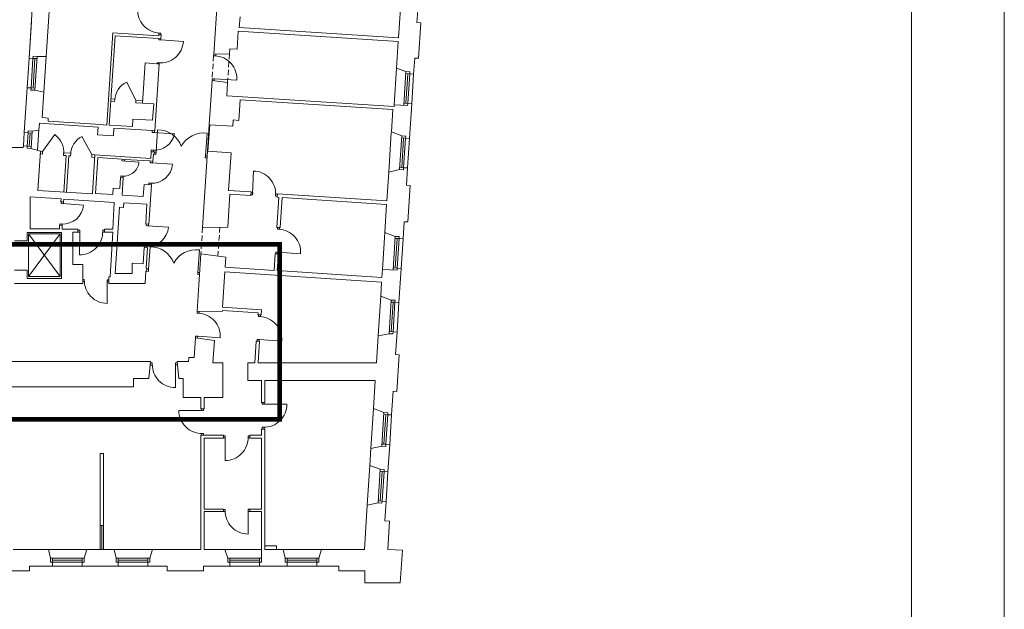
# Model space of a CAD drawing. Header units: centimetres. Extents: x 695802 to 711011, y 25963 to 44188.
# Tile 8 of 157: x 701467 to 701653, y 30004 to 30116. Entities that reach past the tile are written whole.
import ezdxf

# ---------------------------------------------------------------- set-up
doc = ezdxf.new("R2010")
doc.units = ezdxf.units.CM
doc.linetypes.add('DASHED', pattern=[19.05, 12.7, -6.35])
for name, color, linetype, lineweight in [('Drzwi i okna', 51, 'Continuous', 9), ('Przekrojowa', 253, 'Continuous', 25), ('Ramka', 255, 'Continuous', 9), ('S3_obrys zakresu', 1, 'Continuous', 5), ('Widokowa', 140, 'Continuous', 9)]:
    doc.layers.add(name, color=color, linetype=linetype, lineweight=lineweight)
doc.layers.add('Obrys powierzchni', color=50, linetype='Continuous', lineweight=9, plot=False)

# ---------------------------------------------------------------- blocks, each defined once
blk = doc.blocks.new('zw$2918')
at = {"layer": 'Drzwi i okna', "color": 0, "lineweight": 0}
for p, q in [((3414.7, -2023.4), (3423.7, -2024)), ((3415.1, -2048.8), (3415.3, -2044.5)), ((3415.7, -2023.5), (3415.3, -2029.5)), ((3423.7, -2024), (3423.3, -2030)), ((3424, -2049.4), (3415.1, -2048.8)), ((3423.3, -2045.1), (3423, -2049.3)), ((3423, -2049.3), (3508.4, -2054.9)), ((3622.6, -2109.1), (3623, -2102.5)), ((3631.6, -2109.6), (3622.6, -2109.1)), ((3630.6, -2109.6), (3631, -2103)), ((3630.6, -2109.6), (3630.6, -2109.5)), ((3631, -2103), (3631, -2103)), ((3409.4, -2135.5), (3409.1, -2139.3)), ((3418.4, -2136.1), (3409.4, -2135.5)), ((3417.4, -2136), (3417.1, -2139.9)), ((3617, -2195.8), (3616.6, -2202.3)), ((3626, -2196.4), (3617, -2195.8)), ((3624.6, -2202.8), (3625, -2196.3)), ((3625, -2196.3), (3710.3, -2201.8)), ((3390.5, -2398.4), (3390.9, -2391.8)), ((3399.6, -2399), (3390.6, -2398.4)), ((3395, -2398.7), (3474.8, -2403.8)), ((3399.5, -2399), (3399.9, -2392.4)), ((3405.2, -2473.6), (3411.2, -2388.3)), ((3591.8, -2486.9), (3598, -2401.6)), ((3387.1, -2464.9), (3386.7, -2471.4)), ((3396.1, -2465.5), (3387.1, -2464.9)), ((3395.7, -2472), (3396.1, -2465.5)), ((3404.7, -2481.6), (3398.2, -2481.2)), ((3398.7, -2473.2), (3405.2, -2473.6)), ((3405.3, -2472.6), (3404.7, -2481.6)), ((3591.8, -2485.9), (3591.2, -2494.9)), ((3598.2, -2487.4), (3591.8, -2486.9)), ((3276.3, -2506.3), (3276.7, -2499.7)), ((3285.3, -2506.8), (3276.3, -2506.3)), ((3276.3, -2506.3), (3340.7, -2510.4)), ((3285.3, -2506.8), (3285.7, -2500.3)), ((3383.1, -2513.1), (3383.5, -2506.6)), ((3392.1, -2513.7), (3383.2, -2513.2)), ((3387.6, -2513.4), (3467.4, -2518.6)), ((3392.1, -2513.7), (3392.5, -2507.1)), ((3591.2, -2494.9), (3597.7, -2495.4)), ((3272.7, -2563.1), (3272.2, -2569.5)), ((3281.6, -2563.6), (3272.7, -2563.1)), ((3281.2, -2570.1), (3281.6, -2563.6)), ((3769.9, -2629.7), (3773.5, -2544.3)), ((3378.2, -2589.9), (3377.7, -2596.4)), ((3387.1, -2590.5), (3378.2, -2589.9)), ((3386.7, -2597), (3387.1, -2590.5)), ((3769.7, -2634.2), (3763.1, -2633.9)), ((3770.1, -2626.3), (3763.5, -2625.9)), ((3770.2, -2625.3), (3769.7, -2634.2)), ((3857, -2629.9), (3856.5, -2638.9)), ((3856.5, -2638.9), (3863, -2639.3)), ((3863.4, -2631.3), (3856.9, -2630.9)), ((3046.8, -2667.4), (3047.3, -2660.8)), ((3055.9, -2667.9), (3046.9, -2667.4)), ((3051.3, -2667.7), (3131.2, -2672.8)), ((3055.8, -2667.9), (3056.2, -2661.4)), ((3041.9, -2744.1), (3041.5, -2750.6)), ((3050.9, -2744.7), (3041.9, -2744.1)), ((3050.5, -2751.2), (3050.9, -2744.7)), ((3367.7, -2750.6), (3368.1, -2744.1)), ((3376.7, -2751.2), (3367.7, -2750.6)), ((3376.7, -2751.2), (3377.1, -2744.6)), ((3116.9, -2767.6), (3110.4, -2767.5)), ((3110.4, -2775.5), (3116.9, -2775.6)), ((3116.9, -2775.6), (3116.7, -2861.1)), ((3116.9, -2776.6), (3116.9, -2767.6)), ((3203.8, -2776.7), (3203.8, -2767.7)), ((3203.8, -2767.7), (3210.4, -2767.7)), ((3203.8, -2775.7), (3210.4, -2775.7)), ((3372.2, -2750.9), (3452, -2756.1)), ((3863.3, -2763.9), (3863.8, -2757.2)), ((3872.3, -2764.5), (3863.3, -2763.9)), ((3871.3, -2764.4), (3871.7, -2757.7)), ((3362.7, -2827.4), (3362.3, -2833.9)), ((3371.7, -2828), (3362.7, -2827.4)), ((3371.3, -2834.5), (3371.7, -2828)), ((3376.8, -2915.7), (3382.7, -2830.4)), ((3563.4, -2927.7), (3569, -2842.4)), ((3857.8, -2850.7), (3857.4, -2857.1)), ((3866.8, -2851.2), (3857.8, -2850.7)), ((3865.3, -2857.6), (3865.7, -2851.2)), ((3865.7, -2851.2), (3951.1, -2856.6)), ((3376.2, -2923.6), (3369.7, -2923.2)), ((3370.2, -2915.3), (3376.7, -2915.7)), ((3376.8, -2914.7), (3376.2, -2923.6)), ((3563.4, -2926.7), (3562.8, -2935.7)), ((3562.8, -2935.7), (3569.3, -2936.1)), ((3569.9, -2928.2), (3563.4, -2927.7)), ((3134.3, -2954.4), (3128.8, -2954.3)), ((3134.2, -2962.4), (3128.8, -2962.3)), ((3134.2, -2963.4), (3134.3, -2954.4)), ((3221.2, -2959.2), (3220.4, -3044.7)), ((3221.1, -2964.2), (3221.2, -2955.2)), ((3221.2, -2955.2), (3227.9, -2955.2)), ((3227.4, -2963.2), (3221.2, -2963.2)), ((3559.9, -3081.2), (3560.3, -3074.6)), ((3568.8, -3081.8), (3559.9, -3081.2)), ((3567.8, -3081.8), (3568.3, -3075.1)), ((3792, -3093.7), (3792.4, -3087)), ((3800.9, -3094.3), (3792, -3093.7)), ((3800, -3094.2), (3800.4, -3087.5)), ((3554.3, -3168), (3553.9, -3174.5)), ((3563.3, -3168.6), (3554.3, -3168)), ((3561.8, -3175), (3562.3, -3168.5)), ((3562.3, -3168.5), (3647.6, -3174)), ((3786.4, -3180.5), (3786, -3186.9)), ((3795.4, -3181), (3786.4, -3180.5)), ((3794, -3187.4), (3794.4, -3181)), ((3794.4, -3181), (3879.7, -3186.4)), ((3391.1, -3269.2), (3384, -3269.2)), ((3391.1, -3278.2), (3391.1, -3269.2)), ((3478, -3278), (3478, -3269)), ((3478, -3269), (3485, -3269)), ((3391.1, -3277.2), (3383.2, -3277.2)), ((3485.8, -3277), (3478, -3277)), ((3478, -3277), (3478.2, -3362.5)), ((3805.4, -3425.5), (3805.4, -3419)), ((3813.4, -3419), (3813.4, -3425.5)), ((3576.7, -3448.5), (3491.2, -3448.3)), ((3575.7, -3448.5), (3584.7, -3448.5)), ((3576.7, -3442), (3576.7, -3448.5)), ((3584.7, -3448.5), (3584.7, -3442)), ((3814.4, -3425.5), (3805.4, -3425.5)), ((3813.4, -3425.5), (3898.9, -3425.4)), ((3814.6, -3512.4), (3805.6, -3512.4)), ((3805.6, -3512.4), (3805.6, -3519)), ((3813.6, -3512.4), (3813.6, -3519)), ((3575.5, -3535.4), (3584.5, -3535.4)), ((3576.5, -3535.4), (3576.5, -3542)), ((3584.5, -3535.4), (3584.5, -3542)), ((3666.2, -3544.3), (3659.7, -3544.3)), ((3659.7, -3552.3), (3666.2, -3552.3)), ((3666.2, -3552.3), (3666, -3637.8)), ((3666.2, -3553.3), (3666.2, -3544.3)), ((3753.1, -3553.5), (3753.1, -3544.5)), ((3753.1, -3544.5), (3759.7, -3544.5)), ((3753.1, -3552.5), (3759.7, -3552.5)), ((3666.3, -3822.2), (3659.7, -3822.2)), ((3666.3, -3831.2), (3666.3, -3822.2)), ((3753.2, -3831), (3753.2, -3822)), ((3753.2, -3822), (3759.7, -3822)), ((3666.3, -3830.2), (3659.7, -3830.2)), ((3759.7, -3830), (3753.2, -3830)), ((3753.2, -3830), (3753.3, -3915.5))]:
    blk.add_line(p, q, dxfattribs=at)
at = {"layer": 'Drzwi i okna', "color": 0, "lineweight": 0, "ltscale": 1.6}
for p, q in [((3329.2, -2277.6), (3294.8, -2209.1)), ((2976.8, -2470.3), (3022.7, -2406.9)), ((3163, -2482.3), (3125.6, -2413.6))]:
    blk.add_line(p, q, dxfattribs=at)
for centre, radius, start, end in [((3422.5, -1937), 86.7, 176.193, 267.8036), ((3421.8, -2049.4), 86.7, 264.7676, 356.3783), ((3623.8, -2196), 86.7, 356.2036, 87.8142), ((3326.4, -2279.7), 77.4, 114.1138, 177.9529), ((2975.9, -2472.7), 80.7, 354.5264, 54.6033), ((3163.5, -2484.8), 80.7, 117.9982, 178.0752), ((3399, -2388.1), 77.4, 264.5446, 348.3084), ((3410.9, -2483.8), 95.4, 20.051, 89.8558), ((3584.7, -2496.1), 95.4, 81.999, 151.8038), ((3283.1, -2505.9), 57.8, 264.0905, 355.5263), ((3770.1, -2631), 86.7, 356.1135, 87.7241), ((3117.1, -2774.3), 86.7, 269.771, 1.3816), ((3864.5, -2850.9), 86.7, 356.2036, 87.8142), ((3382.5, -2925.8), 95.4, 20.4286, 90.2334), ((3556.3, -2937), 95.4, 82.3767, 152.1814), ((3221, -2957.9), 86.7, 177.9873, 269.5979), ((3561, -3168.2), 86.7, 356.2036, 87.8142), ((3793.2, -3180.7), 86.7, 356.2036, 87.8142), ((3477.8, -3275.8), 86.7, 178.61, 270.2206), ((3577.9, -3448.7), 86.7, 179.771, 271.3816), ((3812.2, -3425.7), 86.7, 268.6184, 0.229), ((3666.4, -3551.1), 86.7, 269.771, 1.3816), ((3753, -3828.8), 86.7, 178.61, 270.2206)]:
    blk.add_arc(centre, radius, start, end, dxfattribs=at)
at = {"layer": 'Drzwi i okna', "color": 0, "lineweight": 0}
for centre, radius, start, end in [((3414.5, -2127.1), 78.2, 84.6046, 87.9032), ((3482.9, -2482.5), 78.2, 174.3635, 177.6621), ((3513.6, -2484.6), 78.2, 354.1927, 357.4913), ((3389.8, -2512.7), 77.8, 266.3349, 355.7089), ((3283.2, -2485.4), 78.2, 264.6739, 267.9724), ((3388.7, -2512.3), 78.2, 264.6779, 267.9764), ((3778.7, -2630.1), 78.2, 355.2588, 358.5574), ((3053.6, -2667), 77.8, 266.3349, 355.7089), ((3052.5, -2666.5), 78.2, 264.6779, 267.9764), ((3195, -2772.3), 78.2, 178.2461, 181.5447), ((3374.4, -2750.2), 77.8, 266.3349, 355.7089), ((3373.3, -2749.8), 78.2, 264.6779, 267.9764), ((3454.5, -2924), 78.2, 174.7412, 178.0397), ((3485.2, -2926), 78.2, 354.5703, 357.8689), ((3143.1, -2959), 78.2, 357.8242, 1.1228), ((3399.9, -3273.7), 78.2, 358.4469, 1.7455), ((3580, -3526.6), 78.2, 88.2461, 91.5447), ((3810.1, -3503.7), 78.2, 88.4553, 91.7539), ((3744.3, -3549.1), 78.2, 178.2461, 181.5447), ((3675.1, -3826.7), 78.2, 358.4469, 1.7455)]:
    blk.add_arc(centre, radius, start, end, dxfattribs=at)
at = {"layer": 'Przekrojowa', "color": 0, "lineweight": 0, "ltscale": 1.6}
for p, q in [((2944.7, -1821.6), (2925.6, -2118)), ((3623, -2102.5), (3637, -1884.9)), ((3003.6, -1902.7), (2997.4, -1998.2)), ((4320.4, -2041.7), (4327.5, -1931.1)), ((4390.3, -1983.6), (4394.2, -1922.7)), ((3722.3, -1962.5), (3719.6, -2002.9)), ((2934.4, -1981.3), (2925.6, -2118)), ((2997.4, -1998.2), (2990.1, -2111.4)), ((3719.6, -2002.9), (4320.4, -2041.7)), ((4390.3, -1983.6), (4404.3, -1984.5)), ((4404.3, -1984.5), (4395.6, -2118.6)), ((3242.4, -2022.4), (3219.9, -2370.6)), ((3250.6, -2033.9), (3228.7, -2371.2)), ((3415, -2033.5), (3242.4, -2022.4)), ((3414.3, -2044.5), (3250.6, -2033.9)), ((3414.3, -2044.5), (3423.3, -2045.1)), ((3415.2, -2029.5), (3415, -2033.5)), ((3415.2, -2029.5), (3424.3, -2030.1)), ((3424.3, -2030.1), (3423.3, -2045.1)), ((3715.8, -2016.3), (3711.4, -2084.1)), ((3715.8, -2016.3), (4319.5, -2055.2)), ((4313, -2155.9), (4319.5, -2055.2)), ((2990.1, -2111.4), (2955.8, -2112.2)), ((3623, -2102.5), (3682.2, -2101.8)), ((3683.4, -2082.3), (3682.2, -2101.8)), ((3683.4, -2082.3), (3711.4, -2084.1)), ((4377.7, -2178.6), (4381.7, -2117.7)), ((4381.7, -2117.7), (4395.6, -2118.6)), ((3364.3, -2136.4), (3354.5, -2288.2)), ((3408.1, -2139.3), (3364.3, -2136.4)), ((3417.1, -2139.9), (3400.8, -2392.4)), ((3408.1, -2139.3), (3417.2, -2139.9)), ((4313, -2155.9), (4348.5, -2168.9)), ((2918.4, -2229.8), (2907.4, -2399.4)), ((3605.8, -2369.9), (3616.6, -2202.3)), ((3616.6, -2202.3), (3675.2, -2210.6)), ((3675.2, -2210.6), (3672, -2260)), ((2981.4, -2246.6), (2947.6, -2239.5)), ((2981.4, -2246.6), (2975.2, -2342.8)), ((3672, -2260), (4303.7, -2300.7)), ((3354.5, -2288.2), (3396.2, -2290.9)), ((3392.2, -2352.8), (3396.2, -2290.9)), ((3718.1, -2353.1), (3723.1, -2275.3)), ((3723.1, -2275.3), (4298.9, -2312.4)), ((4304.1, -2293.9), (4303.7, -2300.7)), ((4362.1, -2421.1), (4370.5, -2290.4)), ((4298.9, -2312.4), (4293.5, -2397)), ((2964.8, -2364.3), (2963.1, -2390.5)), ((3186.3, -2378.6), (2964.8, -2364.3)), ((2998.2, -2344.3), (2975.2, -2342.8)), ((2998.2, -2344.3), (2997.4, -2356.3)), ((3177.2, -2367.9), (2997.4, -2356.3)), ((3177.2, -2367.9), (3219.9, -2370.6)), ((3186.3, -2378.6), (3184.4, -2407.5)), ((3315.7, -2376.8), (3228.7, -2371.2)), ((3317.6, -2348), (3315.7, -2376.8)), ((3317.6, -2348), (3392.2, -2352.8)), ((3605.8, -2369.9), (3694.6, -2375.6)), ((3694.6, -2375.6), (3696.1, -2351.7)), ((3696.1, -2351.7), (3718.1, -2353.1)), ((2963.1, -2390.5), (2937.6, -2393.6)), ((3244.3, -2411.4), (3184.4, -2407.5)), ((3246.1, -2382.5), (3244.3, -2411.4)), ((3391.8, -2391.9), (3246.1, -2382.5)), ((3400.8, -2392.4), (3391.8, -2391.9)), ((4293.5, -2397), (4332.9, -2411.4)), ((2904.2, -2449.8), (2903.8, -2455.3)), ((2903.8, -2455.3), (2838.2, -2455.3)), ((2968.8, -2468.8), (2932.2, -2459.4)), ((2968.8, -2468.8), (2959.2, -2617.5)), ((3174.5, -2483.1), (3165, -2630.7)), ((3270.3, -2489.2), (3174.5, -2483.1)), ((3270.3, -2489.2), (3385.1, -2496.6)), ((3386.7, -2471.4), (3385.1, -2496.6)), ((3386.7, -2471.4), (3398.8, -2472.2)), ((3393.4, -2507.2), (3395.1, -2481)), ((3395.1, -2481), (3398.2, -2481.2)), ((3398.2, -2481.2), (3398.8, -2472.2)), ((3580.8, -2757.1), (3599.3, -2469.7)), ((3599.3, -2469.7), (3688.2, -2475.4)), ((3688.2, -2475.4), (3678.9, -2618.1)), ((3184.9, -2493.7), (3176.2, -2629.5)), ((3275.7, -2499.6), (3184.9, -2493.7)), ((3285.7, -2500.3), (3275.7, -2499.6)), ((3381.5, -2506.4), (3285.7, -2500.3)), ((3381.5, -2506.4), (3393.4, -2507.2)), ((4283.7, -2548.6), (4276.7, -2656.7)), ((4283.7, -2548.6), (4324.7, -2538.7)), ((4339.5, -2539.7), (4324.7, -2538.7)), ((4354.9, -2532.9), (4350.7, -2597.7)), ((3271.2, -2569.5), (3268.6, -2610.4)), ((3281.2, -2570.1), (3271.2, -2569.5)), ((3281.2, -2570.1), (3277, -2636)), ((3359.8, -2595.2), (3356.8, -2641.1)), ((3359.8, -2595.2), (3387.6, -2597)), ((3387.6, -2597), (3378.1, -2744.7)), ((4350.7, -2597.7), (4364.7, -2598.6)), ((4364.7, -2598.6), (4355.8, -2736.8)), ((3165, -2630.7), (2959.2, -2617.5)), ((3242, -2633.7), (3176.2, -2629.5)), ((3243.6, -2608.8), (3242, -2633.7)), ((3268.6, -2610.4), (3243.6, -2608.8)), ((3356.8, -2641.1), (3277, -2636)), ((3676.1, -2756), (3684.1, -2632.1)), ((3678.9, -2618.1), (3763.8, -2623.6)), ((3684.1, -2632.1), (3762.9, -2637.2)), ((3762.9, -2637.2), (3763.8, -2623.6)), ((3862.8, -2643.6), (3863.6, -2630.1)), ((3863.6, -2630.1), (4276.7, -2656.7)), ((3046.9, -2649.8), (2930.1, -2642.2)), ((2930.1, -2642.2), (2930.1, -2763.2)), ((3046.3, -2660.7), (3046.9, -2649.8)), ((3056.2, -2661.4), (3046.3, -2660.7)), ((3056.2, -2661.4), (3056.8, -2650.4)), ((3247.5, -2662.7), (3056.8, -2650.4)), ((3241.8, -2763.5), (3247.5, -2662.7)), ((3283.1, -2664.4), (3281.9, -2682.4)), ((3370.9, -2670.1), (3283.1, -2664.4)), ((3370.9, -2670.1), (3366.3, -2743.9)), ((3868.7, -2644), (3861.4, -2757.1)), ((3862.8, -2643.6), (3868.7, -2644)), ((3880.7, -2644.8), (3873.4, -2757.9)), ((3880.7, -2644.8), (4275.8, -2670.3)), ((4269, -2776.7), (4275.8, -2670.3)), ((3267, -2681.4), (3255.7, -2856.1)), ((3281.9, -2682.4), (3267, -2681.4)), ((3040.8, -2758.7), (3041.2, -2750.4)), ((3051.2, -2751), (3041.2, -2750.4)), ((3366.3, -2743.9), (3378.1, -2744.7)), ((4337.6, -2800.8), (4341.8, -2735.9)), ((4341.8, -2735.9), (4355.8, -2736.8)), ((3048.6, -2777), (2918.9, -2777)), ((2918.9, -2777), (2918.9, -2808.1)), ((2930.1, -2763.2), (3040.5, -2763.2)), ((3040.5, -2763.2), (3040.8, -2758.7)), ((3048.6, -2949.8), (3048.6, -2777)), ((3050.5, -2763.5), (3050.7, -2759.3)), ((3090.8, -2763.5), (3050.5, -2763.5)), ((3050.7, -2759.3), (3051.2, -2751)), ((3110.4, -2763.5), (3090.8, -2763.5)), ((3090.8, -2897.5), (3090.8, -2775.5)), ((3110.4, -2775.5), (3090.8, -2775.5)), ((3110.4, -2775.5), (3110.4, -2763.5)), ((3241.8, -2763.5), (3210.4, -2763.5)), ((3210.4, -2775.5), (3210.4, -2763.5)), ((3241.8, -2775.5), (3210.4, -2775.5)), ((3232.4, -2943.5), (3241.8, -2775.5)), ((3580.8, -2757.1), (3676.1, -2756)), ((3861.4, -2757.1), (3873.4, -2757.9)), ((4269, -2776.7), (4308.4, -2791.1)), ((2918.9, -2808.1), (2870.9, -2808.1)), ((3250.8, -2931.7), (3255.7, -2856.1)), ((3360.5, -2833.8), (3356.7, -2894.6)), ((3360.5, -2833.8), (3356.7, -2894.6)), ((3360.5, -2833.8), (3372.3, -2834.5)), ((3372.3, -2834.5), (3367.4, -2911.1)), ((3574.4, -2856.9), (3566.8, -2974.4)), ((3574.4, -2856.9), (3668.7, -2870.3)), ((3854.9, -2857), (3850.9, -2919.8)), ((3854.9, -2857), (3866.9, -2857.7)), ((3866.9, -2857.7), (3862.9, -2920.6)), ((3128.8, -2897.5), (3090.8, -2897.5)), ((3128.8, -2947.5), (3128.8, -2897.5)), ((3315.6, -2931.7), (3315.6, -2892)), ((3356.7, -2894.6), (3315.6, -2892)), ((3668.7, -2870.3), (3666.3, -2907.9)), ((2918.9, -2919.1), (2870.9, -2919.1)), ((2918.9, -2919.1), (2918.9, -2949.8)), ((3315.6, -2931.7), (3250.8, -2931.7)), ((3366.6, -2923), (3363.6, -2969.1)), ((3366.6, -2923), (3369.7, -2923.2)), ((3366.6, -2923), (3369.7, -2923.2)), ((3367.4, -2911.1), (3370.5, -2911.3)), ((3369.7, -2923.2), (3370.5, -2911.3)), ((3656.5, -3058.7), (3665.1, -2925.5)), ((3665.1, -2925.5), (4256.9, -2963.7)), ((3666.3, -2907.9), (3850.9, -2919.8)), ((3862.9, -2920.6), (4258, -2946.1)), ((4258, -2946.1), (4260, -2915.8)), ((4322.1, -3041.3), (4330.4, -2912.5)), ((2870.9, -2969.1), (3128.8, -2969.1)), ((2918.9, -2949.8), (3048.6, -2949.8)), ((3128.8, -2943.5), (3128.8, -2969.1)), ((3227.4, -2943.5), (3227.4, -2969.1)), ((3227.4, -2943.5), (3232.4, -2943.5)), ((3227.4, -2969.1), (3363.6, -2969.1)), ((4253.5, -3017.2), (4256.9, -2963.7)), ((3566.8, -2974.4), (3560.3, -3074.7)), ((4253.5, -3017.2), (4292.9, -3031.6)), ((3560.3, -3074.7), (3655.6, -3073.5)), ((3655.6, -3073.5), (3655.8, -3070.7)), ((3655.8, -3070.7), (3790.4, -3079.4)), ((3656.5, -3058.7), (3803.2, -3068.2)), ((3790, -3087), (3790.4, -3079.4)), ((3801.9, -3087.8), (3803.2, -3068.2)), ((3790, -3087), (3801.9, -3087.8)), ((4243.8, -3167.5), (4284.7, -3158.9)), ((4314.9, -3153), (4309.4, -3237.8)), ((3553.9, -3174.5), (3549.1, -3248.1)), ((3553.9, -3174.5), (3625.4, -3184.6)), ((3619.9, -3269.2), (3625.4, -3184.6)), ((3778.2, -3269.1), (3783.5, -3186.8)), ((3783.5, -3186.8), (3795.5, -3187.5)), ((3790.2, -3269.1), (3795.5, -3187.5)), ((4243.8, -3167.5), (4237.3, -3269.1)), ((2672.9, -3264.1), (3384.5, -3264.1)), ((3384.5, -3264.1), (3378.2, -3327.7)), ((3484.5, -3264.1), (3527.8, -3264.1)), ((3484.5, -3264.1), (3490.9, -3327.7)), ((3528.9, -3248.1), (3527.8, -3264.1)), ((3528.9, -3248.1), (3549.1, -3248.1)), ((3657.7, -3269), (3619.9, -3269.2)), ((3657.7, -3335), (3657.7, -3269)), ((3751.7, -3335), (3751.7, -3269)), ((3751.7, -3269.1), (3778.2, -3269.1)), ((3790.2, -3269.1), (3911.7, -3269.1)), ((3911.7, -3269.1), (4237.3, -3269.1)), ((4309.4, -3237.8), (4323.4, -3238.8)), ((4323.4, -3238.8), (4314.5, -3376.9)), ((3378.2, -3327.7), (3319.7, -3327.7)), ((3319.7, -3327.7), (3319.7, -3359.7)), ((3490.9, -3327.7), (3507.7, -3327.7)), ((3507.7, -3400), (3507.7, -3327.7)), ((3657.7, -3335), (3657.7, -3400)), ((3803.7, -3335), (3751.7, -3335)), ((3803.7, -3419), (3803.7, -3335)), ((3815.8, -3419), (3815.8, -3335)), ((4233, -3335), (3815.8, -3335)), ((4226.1, -3441.7), (4233, -3335)), ((3319.7, -3359.7), (2855.7, -3359.7)), ((4294.7, -3465.8), (4300.5, -3376)), ((4300.5, -3376), (4314.5, -3376.9)), ((3574.7, -3400), (3507.7, -3400)), ((3574.7, -3442), (3574.7, -3400)), ((3657.7, -3400), (3586.7, -3400)), ((3586.7, -3400), (3586.7, -3442)), ((3803.7, -3419), (3815.8, -3419)), ((3586.7, -3442), (3574.7, -3442)), ((4226.1, -3441.7), (4265.5, -3456.2)), ((3803.7, -3542), (3803.7, -3519)), ((3803.7, -3519), (3815.8, -3519)), ((3815.8, -3973.7), (3815.8, -3519)), ((3586.7, -3542), (3574.7, -3542)), ((3574.7, -3542), (3574.7, -3973.7)), ((3586.7, -3542), (3659.7, -3542)), ((3586.7, -3554), (3659.7, -3554)), ((3586.7, -3554), (3586.7, -3821)), ((3659.7, -3542), (3659.7, -3554)), ((3759.7, -3542), (3803.7, -3542)), ((3759.7, -3542), (3759.7, -3554)), ((3759.7, -3554), (3803.7, -3554)), ((3803.7, -3821), (3803.7, -3554)), ((4212.3, -3656.3), (4216.4, -3592.1)), ((4216.4, -3592.1), (4257.3, -3583.4)), ((4280.8, -3680.4), (4287.5, -3577.6)), ((3206.7, -3610.7), (3194.7, -3610.7)), ((3194.7, -3610.7), (3194.7, -3883.7)), ((3206.7, -3883.7), (3206.7, -3610.7)), ((4212.3, -3656.3), (4251.7, -3670.7)), ((3586.7, -3821), (3659.7, -3821)), ((3659.7, -3821), (3659.7, -3830)), ((3759.7, -3821), (3803.7, -3821)), ((3759.7, -3821), (3759.7, -3830)), ((4202.6, -3806.6), (4191.8, -3973.7)), ((4191.8, -3973.7), (4202.6, -3806.6)), ((4202.6, -3806.6), (4243.4, -3798)), ((4273.6, -3792.1), (4268.9, -3866)), ((3586.7, -3830), (3586.7, -3973.7)), ((3586.7, -3830), (3659.7, -3830)), ((3759.7, -3830), (3803.7, -3830)), ((3803.7, -3973.7), (3803.7, -3830)), ((4286.8, -3867.2), (4268.9, -3866)), ((3206.7, -3883.7), (3194.7, -3883.7)), ((4286.8, -3867.2), (4280, -3973.3)), ((2998.5, -3973.7), (2865.7, -3973.7)), ((2998.5, -3973.7), (3006.1, -4007.1)), ((3143.5, -3973.7), (3133.7, -4007.1)), ((3192.7, -3973.7), (3143.5, -3973.7)), ((3192.7, -3973.7), (3206.7, -3973.7)), ((3246.5, -3973.7), (3206.7, -3973.7)), ((3246.5, -3973.7), (3254.1, -4007.1)), ((3391.5, -3973.7), (3381.7, -4007.1)), ((3574.7, -3973.7), (3391.5, -3973.7)), ((3665.3, -3973.7), (3586.7, -3973.7)), ((3665.3, -3973.7), (3676.1, -4007.1)), ((3859.8, -3959.7), (3815.8, -3959.7)), ((3884.5, -3973.7), (3815.8, -3973.7)), ((3859.8, -3959.7), (3859.8, -3973.7)), ((3884.5, -3973.7), (3892.1, -4007.1)), ((4029.5, -3973.7), (4019.7, -4007.1)), ((4191.8, -3973.7), (4029.5, -3973.7)), ((4280, -3973.3), (4335.3, -3976.8)), ((4327.4, -4099.8), (4335.3, -3976.8)), ((2926.9, -4054.8), (2926.9, -4036.8)), ((2926.9, -4036.8), (3013.9, -4036.8)), ((3125.9, -4036.8), (3261.9, -4036.8)), ((3446.9, -4036.8), (3373.9, -4036.8)), ((3446.9, -4036.8), (3446.9, -4054.8)), ((3683.9, -4036.8), (3584.9, -4036.8)), ((3584.9, -4054.8), (3584.9, -4036.8)), ((3795.9, -4036.8), (3899.9, -4036.8)), ((4011.9, -4036.8), (4094.9, -4036.8)), ((4094.9, -4036.8), (4094.9, -4054.8)), ((2788.9, -4054.8), (2926.9, -4054.8)), ((3446.9, -4054.8), (3584.9, -4054.8)), ((4094.9, -4054.8), (4192.9, -4054.8)), ((4192.9, -4054.8), (4192.9, -4099.8)), ((4192.9, -4099.8), (4316.9, -4099.8)), ((4192.9, -4099.8), (4327.4, -4099.8))]:
    blk.add_line(p, q, dxfattribs=at)
at = {"layer": 'Przekrojowa', "color": 0, "lineweight": 0}
for p, q in [((2940.5, -2119), (2925.6, -2118)), ((2925.6, -2118), (2940.5, -2119)), ((2941, -2111.2), (2940.5, -2119)), ((2955.8, -2112.2), (2941, -2111.2)), ((4348.5, -2168.9), (4363.3, -2169.9)), ((4363.3, -2169.9), (4362.8, -2177.6)), ((4362.8, -2177.6), (4377.7, -2178.6)), ((4377.7, -2178.6), (4362.8, -2177.6)), ((2933.3, -2230.8), (2918.4, -2229.8)), ((2918.4, -2229.8), (2933.3, -2230.8)), ((2932.8, -2238.5), (2933.3, -2230.8)), ((2947.6, -2239.5), (2932.8, -2238.5)), ((4304.1, -2293.9), (4355.1, -2297.2)), ((4355.1, -2297.2), (4355.6, -2289.4)), ((4355.6, -2289.4), (4370.5, -2290.4)), ((4370.5, -2290.4), (4355.6, -2289.4)), ((2922.4, -2400.4), (2907.4, -2399.4)), ((2907.4, -2399.4), (2922.4, -2400.4)), ((2922.9, -2392.7), (2922.4, -2400.4)), ((2937.6, -2393.6), (2922.9, -2392.7)), ((2937.6, -2393.6), (2922.9, -2392.7)), ((4332.9, -2411.4), (4347.7, -2412.4)), ((4347.7, -2412.4), (4347.2, -2420.1)), ((2919.1, -2450.8), (2904.2, -2449.8)), ((2904.2, -2449.8), (2919.1, -2450.8)), ((2918.6, -2458.5), (2919.1, -2450.8)), ((4347.2, -2420.1), (4362.1, -2421.1)), ((4362.1, -2421.1), (4347.2, -2420.1)), ((2933.4, -2459.5), (2918.6, -2458.5)), ((4339.5, -2539.7), (4340, -2531.9)), ((4340, -2531.9), (4354.9, -2532.9)), ((4354.9, -2532.9), (4340, -2531.9)), ((4308.4, -2791.1), (4323.2, -2792)), ((4323.2, -2792), (4322.7, -2799.8)), ((4322.7, -2799.8), (4337.6, -2800.8)), ((4337.6, -2800.8), (4322.7, -2799.8)), ((4260, -2915.8), (4315, -2919.3)), ((4315, -2919.3), (4315.5, -2911.6)), ((4315.5, -2911.6), (4330.4, -2912.5)), ((4330.4, -2912.5), (4315.5, -2911.6)), ((4292.9, -3031.6), (4307.7, -3032.5)), ((4307.7, -3032.5), (4307.2, -3040.3)), ((4307.2, -3040.3), (4322.1, -3041.3)), ((4322.1, -3041.3), (4307.2, -3040.3)), ((4284.7, -3158.9), (4299.4, -3159.8)), ((4299.4, -3159.8), (4299.9, -3152.1)), ((4299.9, -3152.1), (4314.9, -3153)), ((4314.9, -3153), (4299.9, -3152.1)), ((4265.5, -3456.2), (4280.3, -3457.1)), ((4280.3, -3457.1), (4279.8, -3464.9)), ((4279.8, -3464.9), (4294.7, -3465.8)), ((4294.7, -3465.8), (4279.8, -3464.9)), ((4257.3, -3583.4), (4272.1, -3584.4)), ((4272.1, -3584.4), (4272.6, -3576.6)), ((4272.6, -3576.6), (4287.5, -3577.6)), ((4287.5, -3577.6), (4272.6, -3576.6)), ((4251.7, -3670.7), (4266.4, -3671.7)), ((4266.4, -3671.7), (4265.9, -3679.4)), ((4265.9, -3679.4), (4280.8, -3680.4)), ((4280.8, -3680.4), (4265.9, -3679.4)), ((4258.2, -3798.9), (4258.7, -3791.2)), ((4258.7, -3791.2), (4273.6, -3792.1)), ((4273.6, -3792.1), (4258.7, -3791.2)), ((4243.4, -3798), (4258.2, -3798.9)), ((3803.7, -3973.7), (3803.7, -4021.9)), ((3006.1, -4007.1), (3006.1, -4021.9)), ((3133.7, -4007.1), (3133.7, -4021.9)), ((3254.1, -4007.1), (3254.1, -4021.9)), ((3381.7, -4007.1), (3381.7, -4021.9)), ((3676.1, -4007.1), (3676.1, -4021.9)), ((3892.1, -4007.1), (3892.1, -4021.9)), ((4019.7, -4007.1), (4019.7, -4021.9)), ((3006.1, -4021.9), (3013.9, -4021.9)), ((3013.9, -4021.9), (3013.9, -4036.8)), ((3013.9, -4036.8), (3013.9, -4021.9)), ((3133.7, -4021.9), (3125.9, -4021.9)), ((3125.9, -4021.9), (3125.9, -4036.8)), ((3125.9, -4036.8), (3125.9, -4021.9)), ((3254.1, -4021.9), (3261.9, -4021.9)), ((3261.9, -4021.9), (3261.9, -4036.8)), ((3261.9, -4036.8), (3261.9, -4021.9)), ((3381.7, -4021.9), (3373.9, -4021.9)), ((3373.9, -4021.9), (3373.9, -4036.8)), ((3373.9, -4036.8), (3373.9, -4021.9)), ((3676.1, -4021.9), (3683.9, -4021.9)), ((3683.9, -4021.9), (3683.9, -4036.8)), ((3683.9, -4036.8), (3683.9, -4021.9)), ((3803.7, -4021.9), (3795.9, -4021.9)), ((3795.9, -4021.9), (3795.9, -4036.8)), ((3795.9, -4036.8), (3795.9, -4021.9)), ((3892.1, -4021.9), (3899.9, -4021.9)), ((3899.9, -4021.9), (3899.9, -4036.8)), ((3899.9, -4036.8), (3899.9, -4021.9)), ((4019.7, -4021.9), (4011.9, -4021.9)), ((4011.9, -4021.9), (4011.9, -4036.8)), ((4011.9, -4036.8), (4011.9, -4021.9))]:
    blk.add_line(p, q, dxfattribs=at)
at = {"layer": 'Widokowa', "color": 0, "lineweight": 0, "ltscale": 1.6}
for p, q in [((2925.6, -2118), (2918.4, -2229.8)), ((2990.1, -2111.4), (2981.4, -2246.6)), ((4304.1, -2293.9), (4313, -2155.9)), ((4370.5, -2290.4), (4377.7, -2178.6)), ((3248.8, -2281.4), (3234.6, -2280.5)), ((3249.3, -2272.4), (3235.2, -2271.5)), ((3249.3, -2272.4), (3248.8, -2281.4)), ((3329.2, -2277.6), (3328.6, -2286.6)), ((3354.5, -2288.2), (3328.6, -2286.6)), ((3355.1, -2279.3), (3329.2, -2277.6)), ((3605.8, -2369.9), (3599.3, -2469.7)), ((3607.8, -2370), (3601.3, -2469.8)), ((2907.4, -2399.4), (2904.2, -2449.8)), ((2963.2, -2389.4), (2958.2, -2466.1)), ((4283.7, -2548.6), (4293.3, -2399.3)), ((4354.9, -2532.9), (4362.1, -2421.1)), ((2976.2, -2480.3), (2968.1, -2479.8)), ((2976.8, -2470.3), (2968.7, -2469.8)), ((2976.2, -2480.3), (2976.8, -2470.3)), ((3056, -2485.4), (3056.6, -2475.4)), ((3066, -2486.1), (3056, -2485.4)), ((3083.1, -2477.2), (3056.6, -2475.4)), ((3066, -2486.1), (3057.1, -2623.8)), ((3076, -2486.7), (3067, -2624.4)), ((3082.5, -2487.1), (3076, -2486.7)), ((3082.5, -2487.1), (3083.1, -2477.2)), ((3162.3, -2492.3), (3163, -2482.3)), ((3174.5, -2483.1), (3163, -2482.3)), ((3173.9, -2493), (3162.3, -2492.3)), ((2923, -2781.8), (3042.7, -2943)), ((2923, -2943), (3042.7, -2781.8)), ((2923, -2781.8), (3042.7, -2781.8)), ((2923, -2943), (2923, -2781.8)), ((3042.7, -2781.8), (3042.7, -2943)), ((4260, -2915.8), (4269, -2776.7)), ((4330.4, -2912.5), (4337.6, -2800.8)), ((3042.7, -2943), (2923, -2943)), ((4243.8, -3167.5), (4253.5, -3017.2)), ((4314.9, -3153), (4322.1, -3041.3)), ((4216.4, -3592.1), (4226.1, -3441.7)), ((4287.5, -3577.6), (4294.7, -3465.8)), ((4202.6, -3806.6), (4212.3, -3656.3)), ((4273.6, -3792.1), (4280.8, -3680.4)), ((3194.7, -3883.7), (3194.7, -3973.7)), ((3200.7, -3883.7), (3200.7, -3973.7)), ((3206.7, -3973.7), (3206.7, -3883.7)), ((2998.5, -3973.7), (3143.5, -3973.7)), ((3246.5, -3973.7), (3391.5, -3973.7)), ((3665.3, -3973.7), (3803.7, -3973.7)), ((3884.5, -3973.7), (4029.5, -3973.7)), ((3013.9, -4036.8), (3125.9, -4036.8)), ((3261.9, -4036.8), (3373.9, -4036.8)), ((3683.9, -4036.8), (3795.9, -4036.8)), ((3899.9, -4036.8), (4011.9, -4036.8))]:
    blk.add_line(p, q, dxfattribs=at)
at = {"layer": 'Widokowa', "color": 0, "lineweight": 0}
for p, q in [((2947.6, -2239.5), (2955.8, -2112.2)), ((2933.3, -2231), (2940.5, -2119)), ((2940.5, -2119), (2955.3, -2119.9)), ((2940.7, -2231.2), (2947.9, -2119.5)), ((4348.5, -2168.9), (4340.3, -2296.2)), ((4362.8, -2177.6), (4348, -2176.7)), ((4355.4, -2177.2), (4348.2, -2288.9)), ((4362.8, -2177.4), (4355.6, -2289.4)), ((2933.3, -2230.8), (2948.1, -2231.7)), ((4355.6, -2289.4), (4340.8, -2288.5)), ((2919.1, -2451), (2922.4, -2400.4)), ((2922.4, -2400.4), (2937.1, -2401.4)), ((2926.5, -2451.2), (2929.7, -2400.9)), ((2933.4, -2459.5), (2937.6, -2393.6)), ((4332.9, -2411.4), (4324.7, -2538.7)), ((2919.1, -2450.8), (2933.9, -2451.7)), ((4347.2, -2420.1), (4332.4, -2419.2)), ((4339.8, -2419.7), (4332.6, -2531.4)), ((4347.2, -2419.9), (4340, -2531.9)), ((4340, -2531.9), (4325.2, -2530.9)), ((4308.4, -2791.1), (4300.2, -2918.4)), ((4322.7, -2799.8), (4307.9, -2798.8)), ((4315.3, -2799.3), (4308.1, -2911.1)), ((4322.7, -2799.6), (4315.5, -2911.6)), ((4315.5, -2911.6), (4300.7, -2910.6)), ((4292.9, -3031.6), (4284.7, -3158.9)), ((4307.2, -3040.3), (4292.4, -3039.3)), ((4299.8, -3039.8), (4292.6, -3151.6)), ((4307.2, -3040.1), (4299.9, -3152.1)), ((4299.9, -3152.1), (4285.2, -3151.1)), ((4265.5, -3456.2), (4257.3, -3583.4)), ((4279.8, -3464.9), (4265, -3463.9)), ((4272.4, -3464.4), (4265.2, -3576.2)), ((4279.8, -3464.6), (4272.6, -3576.6)), ((4272.6, -3576.6), (4257.8, -3575.7)), ((4251.7, -3670.7), (4243.4, -3798)), ((4265.9, -3679.4), (4251.2, -3678.5)), ((4258.5, -3678.9), (4251.3, -3790.7)), ((4265.9, -3679.2), (4258.7, -3791.2)), ((4258.7, -3791.2), (4243.9, -3790.2)), ((3133.7, -4007.1), (3006.1, -4007.1)), ((3013.9, -4021.9), (3013.9, -4007.1)), ((3125.9, -4014.5), (3013.9, -4014.5)), ((3125.9, -4021.9), (3125.9, -4007.1)), ((3381.7, -4007.1), (3254.1, -4007.1)), ((3261.9, -4021.9), (3261.9, -4007.1)), ((3373.9, -4014.5), (3261.9, -4014.5)), ((3373.9, -4021.9), (3373.9, -4007.1)), ((3803.7, -4007.1), (3676.1, -4007.1)), ((3683.9, -4021.9), (3683.9, -4007.1)), ((3795.9, -4014.5), (3683.9, -4014.5)), ((3795.9, -4021.9), (3795.9, -4007.1)), ((4019.7, -4007.1), (3892.1, -4007.1)), ((3899.9, -4021.9), (3899.9, -4007.1)), ((4011.9, -4014.5), (3899.9, -4014.5)), ((4011.9, -4021.9), (4011.9, -4007.1)), ((3126.1, -4021.9), (3013.9, -4021.9)), ((3374.1, -4021.9), (3261.9, -4021.9)), ((3796.1, -4021.9), (3683.9, -4021.9)), ((4012.1, -4021.9), (3899.9, -4021.9))]:
    blk.add_line(p, q, dxfattribs=at)
at = {"layer": 'Widokowa', "color": 0, "linetype": 'DASHED', "lineweight": 0, "ltscale": 1.6}
for p, q in [((3622.6, -2109.1), (3616.6, -2202.3)), ((3682.2, -2101.8), (3675.2, -2210.6)), ((3580.8, -2757.1), (3574.4, -2856.9)), ((3646.1, -2756.3), (3639, -2866.1))]:
    blk.add_line(p, q, dxfattribs=at)

msp = doc.modelspace()

# ---------------------------------------------------------------- linework, layer by layer
at = {"layer": 'Obrys powierzchni', "ltscale": 1.6}
for points in [[(698682.62, 28207.32), (698682.62, 30307.32), (701652.62, 30307.32), (701652.62, 28207.32)], [(698700.12, 28224.82), (698700.12, 30289.82), (701635.12, 30289.82), (701635.12, 28224.82)]]:
    msp.add_lwpolyline(points, close=True, dxfattribs=at)
at = {"layer": 'S3_obrys zakresu', "color": 1, "ltscale": 1.6, "true_color": 0xff0000, "const_width": 0.877}
msp.add_lwpolyline([(701375.9, 30040.23), (701375.9, 30073.29), (701515.81, 30073.29), (701515.81, 30040.23)], close=True, dxfattribs=at)

# ---------------------------------------------------------------- block references
at = {"layer": 'Ramka', "xscale": 0.05, "yscale": 0.05, "zscale": 0.05}
msp.add_blockref('zw$2918', (701322.23, 30214.34), dxfattribs=at)

doc.saveas('drawing.dxf')
